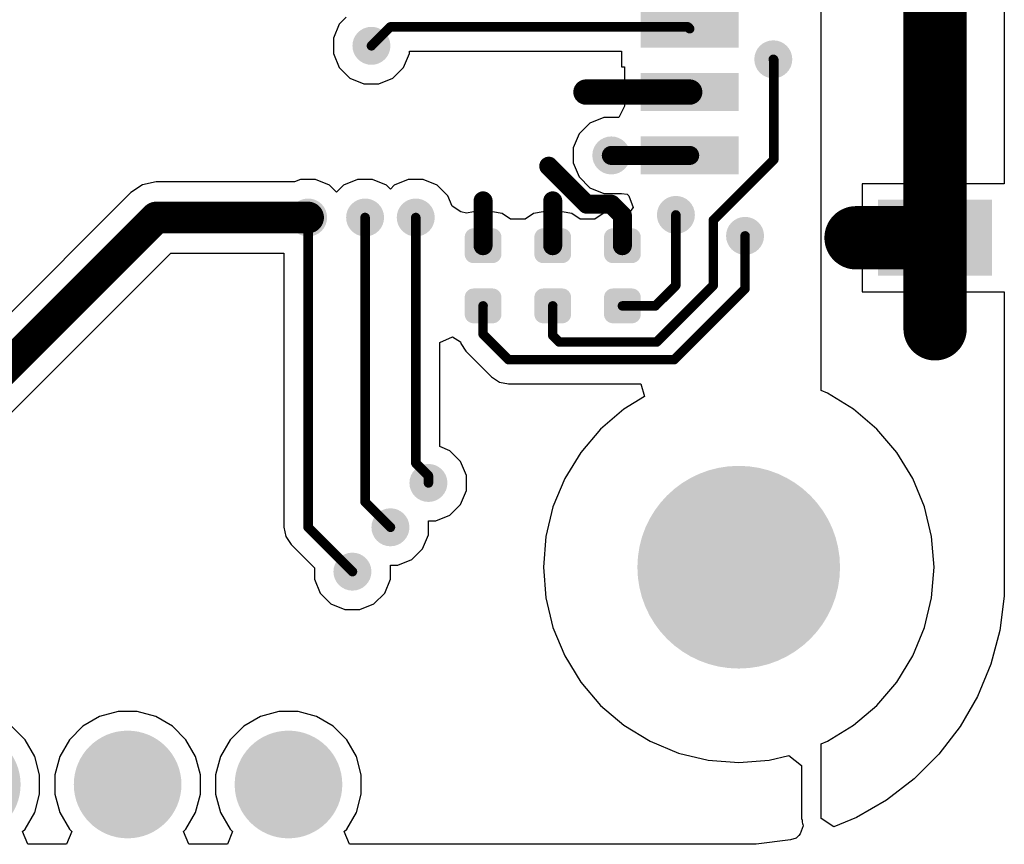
# Model space of a CAD drawing. Header units: inches. Extents: x 0.3 to 40.7, y 0.3 to 25.1.
# Tile 3 of 4: x 25.1 to 40.7, y 0.3 to 13.3. Entities that reach past the tile are written whole.
import ezdxf

# ---------------------------------------------------------------- set-up
doc = ezdxf.new("R2010")
doc.units = ezdxf.units.IN
for name, color, linetype in [('Pad Holes', 156, 'Continuous'), ('TOP', 1, 'Continuous'), ('Via Holes', 16, 'Continuous')]:
    doc.layers.add(name, color=color, linetype=linetype)

# ---------------------------------------------------------------- blocks, each defined once
blk = doc.blocks.new('RES_0402_2671')
at = {"layer": 'TOP'}
h = blk.add_hatch(color=1, dxfattribs=at)
edge = h.paths.add_edge_path()
edge.add_arc((-0.34, -0.15), 0.14, 270, 360)
edge.add_line((-0.2, -0.15), (-0.2, 0.15))
edge.add_arc((-0.34, 0.15), 0.14, 0, 90)
edge.add_line((-0.34, 0.29), (-0.61, 0.29))
edge.add_arc((-0.61, 0.15), 0.14, 90, 180)
edge.add_line((-0.75, 0.15), (-0.75, -0.15))
edge.add_arc((-0.61, -0.15), 0.14, 180, 270)
edge.add_line((-0.61, -0.29), (-0.34, -0.29))
h = blk.add_hatch(color=1, dxfattribs=at)
edge = h.paths.add_edge_path()
edge.add_arc((0.34, 0.15), 0.14, 90, 180)
edge.add_line((0.2, 0.15), (0.2, -0.15))
edge.add_arc((0.34, -0.15), 0.14, 180, 270)
edge.add_line((0.34, -0.29), (0.61, -0.29))
edge.add_arc((0.61, -0.15), 0.14, 270, 360)
edge.add_line((0.75, -0.15), (0.75, 0.15))
edge.add_arc((0.61, 0.15), 0.14, 0, 90)
edge.add_line((0.61, 0.29), (0.34, 0.29))
blk = doc.blocks.new('RES_0402_2673')
at = {"layer": 'TOP'}
h = blk.add_hatch(color=1, dxfattribs=at)
edge = h.paths.add_edge_path()
edge.add_arc((-0.34, -0.15), 0.14, 270, 360)
edge.add_line((-0.2, -0.15), (-0.2, 0.15))
edge.add_arc((-0.34, 0.15), 0.14, 0, 90)
edge.add_line((-0.34, 0.29), (-0.61, 0.29))
edge.add_arc((-0.61, 0.15), 0.14, 90, 180)
edge.add_line((-0.75, 0.15), (-0.75, -0.15))
edge.add_arc((-0.61, -0.15), 0.14, 180, 270)
edge.add_line((-0.61, -0.29), (-0.34, -0.29))
h = blk.add_hatch(color=1, dxfattribs=at)
edge = h.paths.add_edge_path()
edge.add_arc((0.34, 0.15), 0.14, 90, 180)
edge.add_line((0.2, 0.15), (0.2, -0.15))
edge.add_arc((0.34, -0.15), 0.14, 180, 270)
edge.add_line((0.34, -0.29), (0.61, -0.29))
edge.add_arc((0.61, -0.15), 0.14, 270, 360)
edge.add_line((0.75, -0.15), (0.75, 0.15))
edge.add_arc((0.61, 0.15), 0.14, 0, 90)
edge.add_line((0.61, 0.29), (0.34, 0.29))
blk = doc.blocks.new('RES_0402_2675')
at = {"layer": 'TOP'}
h = blk.add_hatch(color=1, dxfattribs=at)
edge = h.paths.add_edge_path()
edge.add_arc((-0.34, -0.15), 0.14, 270, 360)
edge.add_line((-0.2, -0.15), (-0.2, 0.15))
edge.add_arc((-0.34, 0.15), 0.14, 0, 90)
edge.add_line((-0.34, 0.29), (-0.61, 0.29))
edge.add_arc((-0.61, 0.15), 0.14, 90, 180)
edge.add_line((-0.75, 0.15), (-0.75, -0.15))
edge.add_arc((-0.61, -0.15), 0.14, 180, 270)
edge.add_line((-0.61, -0.29), (-0.34, -0.29))
h = blk.add_hatch(color=1, dxfattribs=at)
edge = h.paths.add_edge_path()
edge.add_arc((0.34, 0.15), 0.14, 90, 180)
edge.add_line((0.2, 0.15), (0.2, -0.15))
edge.add_arc((0.34, -0.15), 0.14, 180, 270)
edge.add_line((0.34, -0.29), (0.61, -0.29))
edge.add_arc((0.61, -0.15), 0.14, 270, 360)
edge.add_line((0.75, -0.15), (0.75, 0.15))
edge.add_arc((0.61, 0.15), 0.14, 0, 90)
edge.add_line((0.61, 0.29), (0.34, 0.29))
blk = doc.blocks.new('SM04B_SRSS_TB_LF__SN__F_________1_2680')
at = {"layer": 'TOP'}
for points in [[(-3.4, 2.838), (-2.2, 2.838), (-2.2, 1.038), (-3.4, 1.038)], [(2.2, 2.838), (3.4, 2.838), (3.4, 1.038), (2.2, 1.038)], [(-1.8, -1.162), (-1.2, -1.162), (-1.2, -2.712), (-1.8, -2.712)], [(-0.8, -1.162), (-0.2, -1.162), (-0.2, -2.712), (-0.8, -2.712)], [(0.2, -1.162), (0.8, -1.162), (0.8, -2.712), (0.2, -2.712)], [(1.2, -1.162), (1.8, -1.162), (1.8, -2.712), (1.2, -2.712)]]:
    blk.add_hatch(color=1, dxfattribs=at).paths.add_polyline_path(points)
blk = doc.blocks.new('PIN_HEADER_2_54___VERT__1_8POS_2701')
at = {"layer": 'Pad Holes'}
h = blk.add_hatch(color=7, dxfattribs=at)
edge = h.paths.add_edge_path()
edge.add_arc((6.35, 0), 0.5, 0, 360)
h = blk.add_hatch(color=7, dxfattribs=at)
edge = h.paths.add_edge_path()
edge.add_arc((8.89, 0), 0.5, 0, 360)
at = {"layer": 'TOP'}
h = blk.add_hatch(color=1, dxfattribs=at)
edge = h.paths.add_edge_path()
edge.add_arc((3.81, 0), 0.85, 0, 360)
h = blk.add_hatch(color=1, dxfattribs=at)
edge = h.paths.add_edge_path()
edge.add_arc((6.35, 0), 0.85, 0, 360)
h = blk.add_hatch(color=1, dxfattribs=at)
edge = h.paths.add_edge_path()
edge.add_arc((8.89, 0), 0.85, 0, 360)

msp = doc.modelspace()

# ---------------------------------------------------------------- hatches: boundary and pattern name
at = {"layer": 'Pad Holes'}
h = msp.add_hatch(color=7, dxfattribs=at)
edge = h.paths.add_edge_path()
edge.add_arc((36.5, 4.68), 1.6, 0, 360)
at = {"layer": 'TOP'}
h = msp.add_hatch(color=1, dxfattribs=at)
edge = h.paths.add_edge_path()
edge.add_arc((30.7, 12.91), 0.3, 0, 360)
h = msp.add_hatch(color=1, dxfattribs=at)
edge = h.paths.add_edge_path()
edge.add_arc((37.046, 12.697), 0.3, 0, 360)
h = msp.add_hatch(color=1, dxfattribs=at)
edge = h.paths.add_edge_path()
edge.add_arc((39.596, 12.68), 0.3, 0, 360)
h = msp.add_hatch(color=1, dxfattribs=at)
edge = h.paths.add_edge_path()
edge.add_arc((34.488, 11.18), 0.3, 0, 360)
h = msp.add_hatch(color=1, dxfattribs=at)
edge = h.paths.add_edge_path()
edge.add_arc((29.7, 10.2), 0.3, 0, 360)
h = msp.add_hatch(color=1, dxfattribs=at)
edge = h.paths.add_edge_path()
edge.add_arc((30.6, 10.2), 0.3, 0, 360)
h = msp.add_hatch(color=1, dxfattribs=at)
edge = h.paths.add_edge_path()
edge.add_arc((31.4, 10.2), 0.3, 0, 360)
h = msp.add_hatch(color=1, dxfattribs=at)
edge = h.paths.add_edge_path()
edge.add_arc((35.508, 10.241), 0.3, 0, 360)
h = msp.add_hatch(color=1, dxfattribs=at)
edge = h.paths.add_edge_path()
edge.add_arc((36.6, 9.91), 0.3, 0, 360)
h = msp.add_hatch(color=1, dxfattribs=at)
edge = h.paths.add_edge_path()
edge.add_arc((31.6, 6.01), 0.3, 0, 360)
h = msp.add_hatch(color=1, dxfattribs=at)
edge = h.paths.add_edge_path()
edge.add_arc((36.5, 4.68), 1.5, 0, 360)
h = msp.add_hatch(color=1, dxfattribs=at)
edge = h.paths.add_edge_path()
edge.add_arc((31, 5.31), 0.3, 0, 360)
h = msp.add_hatch(color=1, dxfattribs=at)
edge = h.paths.add_edge_path()
edge.add_arc((30.4, 4.61), 0.3, 0, 360)
at = {"layer": 'Via Holes'}
h = msp.add_hatch(color=7, dxfattribs=at)
edge = h.paths.add_edge_path()
edge.add_arc((30.7, 12.91), 0.15, 0, 360)
h = msp.add_hatch(color=7, dxfattribs=at)
edge = h.paths.add_edge_path()
edge.add_arc((37.046, 12.697), 0.15, 0, 360)
h = msp.add_hatch(color=7, dxfattribs=at)
edge = h.paths.add_edge_path()
edge.add_arc((39.596, 12.68), 0.15, 0, 360)
h = msp.add_hatch(color=7, dxfattribs=at)
edge = h.paths.add_edge_path()
edge.add_arc((34.488, 11.18), 0.15, 0, 360)
h = msp.add_hatch(color=7, dxfattribs=at)
edge = h.paths.add_edge_path()
edge.add_arc((29.7, 10.2), 0.15, 0, 360)
h = msp.add_hatch(color=7, dxfattribs=at)
edge = h.paths.add_edge_path()
edge.add_arc((30.6, 10.2), 0.15, 0, 360)
h = msp.add_hatch(color=7, dxfattribs=at)
edge = h.paths.add_edge_path()
edge.add_arc((31.4, 10.2), 0.15, 0, 360)
h = msp.add_hatch(color=7, dxfattribs=at)
edge = h.paths.add_edge_path()
edge.add_arc((35.508, 10.241), 0.15, 0, 360)
h = msp.add_hatch(color=7, dxfattribs=at)
edge = h.paths.add_edge_path()
edge.add_arc((36.6, 9.91), 0.15, 0, 360)
h = msp.add_hatch(color=7, dxfattribs=at)
edge = h.paths.add_edge_path()
edge.add_arc((31.6, 6.01), 0.15, 0, 360)
h = msp.add_hatch(color=7, dxfattribs=at)
edge = h.paths.add_edge_path()
edge.add_arc((31, 5.31), 0.15, 0, 360)
h = msp.add_hatch(color=7, dxfattribs=at)
edge = h.paths.add_edge_path()
edge.add_arc((30.4, 4.61), 0.15, 0, 360)

# ---------------------------------------------------------------- linework, layer by layer
at = {"layer": 'TOP'}
for p, q in [((37.8, 7.47), (37.8, 17.89)), ((40.694, 14.626), (40.694, 10.734)), ((30.191, 13.25), (30.1, 13.029)), ((30.302, 13.36), (30.191, 13.25)), ((30.1, 13.029), (30.1, 12.791)), ((30.1, 12.791), (30.191, 12.57)), ((31.209, 12.57), (31.3, 12.791)), ((31.3, 12.791), (31.3, 12.828)), ((31.3, 12.828), (34.651, 12.828)), ((34.651, 12.828), (34.651, 12.58)), ((30.191, 12.57), (30.36, 12.401)), ((31.04, 12.401), (31.209, 12.57)), ((34.651, 12.58), (34.697, 12.58)), ((34.697, 12.58), (34.697, 12.28)), ((30.36, 12.401), (30.581, 12.31)), ((30.581, 12.31), (30.819, 12.31)), ((30.819, 12.31), (31.04, 12.401)), ((34.697, 12.28), (35.726, 12.28)), ((35.726, 12.28), (35.726, 12.08)), ((35.726, 12.08), (34.697, 12.08)), ((34.697, 12.08), (34.697, 11.96)), ((34.697, 11.96), (34.607, 11.78)), ((34.148, 11.689), (33.979, 11.52)), ((34.369, 11.78), (34.148, 11.689)), ((34.607, 11.78), (34.369, 11.78)), ((33.979, 11.52), (33.888, 11.299)), ((33.888, 11.299), (33.888, 11.061)), ((33.888, 11.061), (33.979, 10.84)), ((27.3, 10.761), (27.085, 10.718)), ((29.486, 10.761), (27.3, 10.761)), ((29.581, 10.8), (29.486, 10.761)), ((29.819, 10.8), (29.581, 10.8)), ((30.04, 10.709), (29.819, 10.8)), ((30.481, 10.8), (30.26, 10.709)), ((30.719, 10.8), (30.481, 10.8)), ((30.94, 10.709), (30.719, 10.8)), ((31.281, 10.8), (31.06, 10.709)), ((31.519, 10.8), (31.281, 10.8)), ((31.74, 10.709), (31.519, 10.8)), ((33.979, 10.84), (34.148, 10.671)), ((39.501, 10.734), (38.447, 10.734)), ((38.447, 10.734), (38.447, 9.98)), ((39.501, 9.98), (39.501, 10.734)), ((40.694, 10.734), (39.701, 10.734)), ((39.701, 10.734), (39.701, 9.88)), ((26.903, 10.597), (23.948, 7.641)), ((27.085, 10.718), (26.903, 10.597)), ((30.15, 10.599), (30.04, 10.709)), ((30.26, 10.709), (30.15, 10.599)), ((31, 10.649), (30.94, 10.709)), ((31.06, 10.709), (31, 10.649)), ((31.909, 10.54), (31.74, 10.709)), ((34.148, 10.671), (34.369, 10.58)), ((34.369, 10.58), (34.457, 10.58)), ((34.457, 10.58), (34.651, 10.58)), ((34.651, 10.58), (34.651, 10.58)), ((34.651, 10.58), (34.737, 10.567)), ((31.975, 10.379), (31.909, 10.54)), ((34.737, 10.567), (34.764, 10.54)), ((34.764, 10.54), (34.831, 10.359)), ((32.112, 10.291), (31.975, 10.379)), ((32.2, 10.269), (32.112, 10.291)), ((32.313, 10.292), (32.2, 10.269)), ((32.363, 10.292), (32.313, 10.292)), ((32.363, 9.755), (32.363, 10.292)), ((32.613, 10.292), (32.563, 10.292)), ((32.563, 10.292), (32.563, 9.755)), ((32.767, 10.261), (32.613, 10.292)), ((33.413, 10.292), (33.259, 10.261)), ((33.463, 10.292), (33.413, 10.292)), ((33.463, 9.755), (33.463, 10.292)), ((33.713, 10.292), (33.663, 10.292)), ((33.663, 10.292), (33.663, 9.755)), ((33.867, 10.261), (33.713, 10.292)), ((34.513, 10.292), (34.359, 10.261)), ((34.563, 10.292), (34.513, 10.292)), ((34.563, 9.755), (34.563, 10.292)), ((34.78, 10.292), (34.763, 10.292)), ((34.763, 10.292), (34.763, 9.755)), ((34.831, 10.359), (34.78, 10.292)), ((32.897, 10.174), (32.767, 10.261)), ((33.129, 10.174), (32.897, 10.174)), ((33.259, 10.261), (33.129, 10.174)), ((33.997, 10.174), (33.867, 10.261)), ((34.229, 10.174), (33.997, 10.174)), ((34.359, 10.261), (34.229, 10.174)), ((38.447, 9.98), (39.501, 9.98)), ((39.701, 9.88), (39.701, 9.026)), ((32.563, 9.755), (32.363, 9.755)), ((33.663, 9.755), (33.463, 9.755)), ((34.763, 9.755), (34.563, 9.755)), ((39.501, 9.78), (38.447, 9.78)), ((38.447, 9.78), (38.447, 9.026)), ((39.501, 9.026), (39.501, 9.78)), ((24.577, 6.683), (27.532, 9.639)), ((27.532, 9.639), (29.318, 9.639)), ((29.318, 9.639), (29.318, 5.31)), ((38.447, 9.026), (39.501, 9.026)), ((39.701, 9.026), (40.694, 9.026)), ((40.694, 9.026), (40.694, 4.5)), ((31.782, 8.229), (31.981, 8.315)), ((31.981, 8.315), (32.105, 8.235)), ((31.782, 6.584), (31.782, 8.229)), ((32.105, 8.235), (32.11, 8.213)), ((32.11, 8.213), (32.193, 8.088)), ((32.193, 8.088), (32.596, 7.685)), ((32.596, 7.685), (32.72, 7.602)), ((32.72, 7.602), (32.866, 7.573)), ((32.866, 7.573), (34.953, 7.573)), ((34.953, 7.573), (35.01, 7.373)), ((37.9, 7.428), (37.8, 7.47)), ((35.01, 7.373), (34.687, 7.175)), ((38.313, 7.175), (37.9, 7.428)), ((34.687, 7.175), (34.319, 6.861)), ((38.681, 6.861), (38.313, 7.175)), ((34.319, 6.861), (34.005, 6.493)), ((38.995, 6.493), (38.681, 6.861)), ((31.94, 6.519), (31.782, 6.584)), ((32.109, 6.35), (31.94, 6.519)), ((34.005, 6.493), (33.752, 6.08)), ((39.248, 6.08), (38.995, 6.493)), ((32.2, 6.129), (32.109, 6.35)), ((32.2, 5.891), (32.2, 6.129)), ((33.752, 6.08), (33.566, 5.633)), ((39.434, 5.633), (39.248, 6.08)), ((32.109, 5.67), (32.2, 5.891)), ((31.94, 5.501), (32.109, 5.67)), ((33.566, 5.633), (33.454, 5.163)), ((39.547, 5.163), (39.434, 5.633)), ((31.719, 5.41), (31.94, 5.501)), ((29.318, 5.31), (29.347, 5.164)), ((31.6, 5.191), (31.6, 5.41)), ((31.6, 5.41), (31.719, 5.41)), ((29.347, 5.164), (29.43, 5.04)), ((31.509, 4.97), (31.6, 5.191)), ((33.454, 5.163), (33.416, 4.68)), ((39.585, 4.68), (39.547, 5.163)), ((29.43, 5.04), (29.8, 4.669)), ((31.34, 4.801), (31.509, 4.97)), ((29.8, 4.669), (29.8, 4.491)), ((31, 4.491), (31, 4.71)), ((31, 4.71), (31.119, 4.71)), ((31.119, 4.71), (31.34, 4.801)), ((33.416, 4.68), (33.454, 4.197)), ((39.547, 4.197), (39.585, 4.68)), ((29.8, 4.491), (29.891, 4.27)), ((30.909, 4.27), (31, 4.491)), ((40.694, 4.5), (40.694, 4.225)), ((29.891, 4.27), (30.06, 4.101)), ((30.74, 4.101), (30.909, 4.27)), ((40.694, 4.225), (40.622, 3.68)), ((30.06, 4.101), (30.281, 4.01)), ((30.519, 4.01), (30.74, 4.101)), ((33.454, 4.197), (33.566, 3.727)), ((39.434, 3.727), (39.547, 4.197)), ((30.281, 4.01), (30.519, 4.01)), ((33.566, 3.727), (33.752, 3.28)), ((39.248, 3.28), (39.434, 3.727)), ((40.622, 3.68), (40.48, 3.149)), ((33.752, 3.28), (34.005, 2.867)), ((38.995, 2.867), (39.248, 3.28)), ((40.48, 3.149), (40.27, 2.641)), ((34.005, 2.867), (34.319, 2.499)), ((38.681, 2.499), (38.995, 2.867)), ((34.319, 2.499), (34.687, 2.185)), ((38.313, 2.185), (38.681, 2.499)), ((40.27, 2.641), (39.995, 2.165)), ((26.699, 2.4), (26.406, 2.322)), ((27.001, 2.4), (26.699, 2.4)), ((27.294, 2.322), (27.001, 2.4)), ((29.239, 2.4), (28.946, 2.322)), ((29.541, 2.4), (29.239, 2.4)), ((29.834, 2.322), (29.541, 2.4)), ((26.406, 2.322), (26.144, 2.17)), ((27.556, 2.17), (27.294, 2.322)), ((28.946, 2.322), (28.684, 2.17)), ((30.096, 2.17), (29.834, 2.322)), ((34.687, 2.185), (35.1, 1.932)), ((37.9, 1.932), (38.313, 2.185)), ((25.23, 1.956), (25.016, 2.17)), ((26.144, 2.17), (25.93, 1.956)), ((27.77, 1.956), (27.556, 2.17)), ((28.684, 2.17), (28.47, 1.956)), ((30.31, 1.956), (30.096, 2.17)), ((39.995, 2.165), (39.66, 1.729)), ((25.382, 1.694), (25.23, 1.956)), ((25.93, 1.956), (25.778, 1.694)), ((27.922, 1.694), (27.77, 1.956)), ((28.47, 1.956), (28.318, 1.694)), ((30.462, 1.694), (30.31, 1.956)), ((35.1, 1.932), (35.547, 1.746)), ((37.8, 1.89), (37.9, 1.932)), ((37.8, 0.715), (37.8, 1.89)), ((35.547, 1.746), (36.018, 1.633)), ((39.66, 1.729), (39.271, 1.34)), ((25.46, 1.401), (25.382, 1.694)), ((25.778, 1.694), (25.7, 1.401)), ((28, 1.401), (27.922, 1.694)), ((28.318, 1.694), (28.24, 1.401)), ((30.54, 1.401), (30.462, 1.694)), ((36.018, 1.633), (36.5, 1.596)), ((36.5, 1.596), (36.983, 1.633)), ((36.983, 1.633), (37.294, 1.708)), ((37.294, 1.708), (37.494, 1.551)), ((25.46, 1.099), (25.46, 1.401)), ((25.7, 1.401), (25.7, 1.099)), ((28, 1.099), (28, 1.401)), ((28.24, 1.401), (28.24, 1.099)), ((30.54, 1.099), (30.54, 1.401)), ((37.494, 1.551), (37.494, 0.715)), ((39.271, 1.34), (38.835, 1.005)), ((25.382, 0.806), (25.46, 1.099)), ((25.7, 1.099), (25.778, 0.806)), ((27.922, 0.806), (28, 1.099)), ((28.24, 1.099), (28.318, 0.806)), ((30.462, 0.806), (30.54, 1.099)), ((38.835, 1.005), (38.359, 0.73)), ((25.23, 0.544), (25.382, 0.806)), ((25.778, 0.806), (25.93, 0.544)), ((27.77, 0.544), (27.922, 0.806)), ((28.318, 0.806), (28.47, 0.544)), ((30.31, 0.544), (30.462, 0.806)), ((37.494, 0.715), (37.5, 0.686)), ((37.5, 0.686), (37.5, 0.656)), ((37.5, 0.656), (37.508, 0.635)), ((37.508, 0.635), (37.514, 0.617)), ((38, 0.582), (37.8, 0.715)), ((38.359, 0.73), (38, 0.582)), ((25.192, 0.506), (25.23, 0.544)), ((25.275, 0.306), (25.192, 0.506)), ((25.968, 0.506), (25.885, 0.306)), ((25.93, 0.544), (25.968, 0.506)), ((27.732, 0.506), (27.77, 0.544)), ((27.815, 0.306), (27.732, 0.506)), ((28.508, 0.506), (28.425, 0.306)), ((28.47, 0.544), (28.508, 0.506)), ((30.272, 0.506), (30.31, 0.544)), ((30.355, 0.306), (30.272, 0.506)), ((37.469, 0.473), (37.451, 0.447)), ((37.517, 0.598), (37.469, 0.473)), ((37.514, 0.617), (37.517, 0.598)), ((37.32, 0.378), (36.775, 0.306)), ((37.407, 0.401), (37.32, 0.378)), ((37.451, 0.447), (37.407, 0.401)), ((25.885, 0.306), (25.275, 0.306)), ((28.425, 0.306), (27.815, 0.306)), ((36.5, 0.306), (30.355, 0.306)), ((36.775, 0.306), (36.5, 0.306))]:
    msp.add_line(p, q, dxfattribs=at)
for points, const_width in [([(39.601, 9.88), (39.601, 15.48)], 1), ([(30.7, 12.91), (31, 13.21)], 0.15), ([(31, 13.21), (35.696, 13.21)], 0.15), ([(35.696, 13.21), (35.726, 13.18)], 0.15), ([(37.046, 12.697), (37.054, 12.689)], 0.15), ([(37.054, 11.114), (37.054, 12.689)], 0.15), ([(34.088, 12.18), (35.726, 12.18)], 0.4), ([(34.488, 11.18), (35.726, 11.18)], 0.3), ([(33.5, 11.01), (34.1, 10.41)], 0.3), ([(36.098, 10.158), (37.054, 11.114)], 0.15), ([(32.463, 9.755), (32.463, 10.463)], 0.3), ([(33.563, 9.755), (33.563, 10.463)], 0.3), ([(24.18, 7.08), (27.3, 10.2)], 0.5), ([(27.3, 10.2), (29.7, 10.2)], 0.5), ([(34.1, 10.41), (34.487, 10.41)], 0.3), ([(34.487, 10.41), (34.663, 10.234)], 0.3), ([(29.7, 5.31), (29.7, 10.2)], 0.15), ([(30.6, 5.71), (30.6, 10.2)], 0.15), ([(31.4, 6.323), (31.4, 10.2)], 0.15), ([(34.663, 9.755), (34.663, 10.234)], 0.3), ([(35.508, 9.128), (35.508, 10.241)], 0.15), ([(38.353, 9.88), (39.601, 9.88)], 1), ([(39.601, 8.443), (39.601, 9.88)], 1), ([(36.098, 9.129), (36.098, 10.158)], 0.15), ([(36.6, 9.076), (36.6, 9.91)], 0.15), ([(35.184, 8.805), (35.508, 9.128)], 0.15), ([(35.203, 8.234), (36.098, 9.129)], 0.15), ([(35.479, 7.955), (36.6, 9.076)], 0.15), ([(32.463, 8.359), (32.463, 8.805)], 0.15), ([(33.563, 8.337), (33.563, 8.805)], 0.15), ([(34.663, 8.805), (35.184, 8.805)], 0.15), ([(32.463, 8.359), (32.866, 7.955)], 0.15), ([(33.563, 8.337), (33.665, 8.234)], 0.15), ([(33.665, 8.234), (35.203, 8.234)], 0.15), ([(32.866, 7.955), (35.479, 7.955)], 0.15), ([(31.4, 6.323), (31.6, 6.123)], 0.15), ([(31.6, 6.01), (31.6, 6.123)], 0.15), ([(30.6, 5.71), (31, 5.31)], 0.15), ([(29.7, 5.31), (30.4, 4.61)], 0.15)]:
    msp.add_lwpolyline(points, dxfattribs=dict(at, const_width=const_width))
for points, const_width in [([(30.963, 13.21, 1), (31.038, 13.21, 1)], 0.075), ([(30.963, 13.21, 1), (31.038, 13.21, 1)], 0.075), ([(35.658, 13.21, 1), (35.733, 13.21, 1)], 0.075), ([(35.658, 13.21, 1), (35.733, 13.21, 1)], 0.075), ([(35.688, 13.18, 1), (35.763, 13.18, 1)], 0.075), ([(30.663, 12.91, 1), (30.738, 12.91, 1)], 0.075), ([(37.009, 12.697, 1), (37.084, 12.697, 1)], 0.075), ([(37.017, 12.689, 1), (37.092, 12.689, 1)], 0.075), ([(37.017, 12.689, 1), (37.092, 12.689, 1)], 0.075), ([(33.988, 12.18, 1), (34.188, 12.18, 1)], 0.2), ([(35.626, 12.18, 1), (35.826, 12.18, 1)], 0.2), ([(34.413, 11.18, 1), (34.563, 11.18, 1)], 0.15), ([(35.651, 11.18, 1), (35.801, 11.18, 1)], 0.15), ([(33.425, 11.01, 1), (33.575, 11.01, 1)], 0.15), ([(37.017, 11.114, 1), (37.092, 11.114, 1)], 0.075), ([(37.017, 11.114, 1), (37.092, 11.114, 1)], 0.075), ([(32.388, 10.463, 1), (32.538, 10.463, 1)], 0.15), ([(33.488, 10.463, 1), (33.638, 10.463, 1)], 0.15), ([(27.175, 10.2, 1), (27.425, 10.2, 1)], 0.25), ([(27.175, 10.2, 1), (27.425, 10.2, 1)], 0.25), ([(29.575, 10.2, 1), (29.825, 10.2, 1)], 0.25), ([(34.025, 10.41, 1), (34.175, 10.41, 1)], 0.15), ([(34.025, 10.41, 1), (34.175, 10.41, 1)], 0.15), ([(34.412, 10.41, 1), (34.562, 10.41, 1)], 0.15), ([(34.412, 10.41, 1), (34.562, 10.41, 1)], 0.15), ([(29.662, 10.2, 1), (29.737, 10.2, 1)], 0.075), ([(30.562, 10.2, 1), (30.638, 10.2, 1)], 0.075), ([(31.363, 10.2, 1), (31.438, 10.2, 1)], 0.075), ([(34.588, 10.234, 1), (34.738, 10.234, 1)], 0.15), ([(34.588, 10.234, 1), (34.738, 10.234, 1)], 0.15), ([(35.47, 10.241, 1), (35.545, 10.241, 1)], 0.075), ([(38.103, 9.88, 1), (38.603, 9.88, 1)], 0.5), ([(39.351, 9.88, 1), (39.851, 9.88, 1)], 0.5), ([(39.351, 9.88, 1), (39.851, 9.88, 1)], 0.5), ([(39.351, 9.88, 1), (39.851, 9.88, 1)], 0.5), ([(36.061, 10.158, 1), (36.136, 10.158, 1)], 0.075), ([(36.061, 10.158, 1), (36.136, 10.158, 1)], 0.075), ([(36.563, 9.91, 1), (36.638, 9.91, 1)], 0.075), ([(32.388, 9.755, 1), (32.538, 9.755, 1)], 0.15), ([(33.488, 9.755, 1), (33.638, 9.755, 1)], 0.15), ([(34.588, 9.755, 1), (34.738, 9.755, 1)], 0.15), ([(35.47, 9.128, 1), (35.545, 9.128, 1)], 0.075), ([(35.47, 9.128, 1), (35.545, 9.128, 1)], 0.075), ([(36.061, 9.129, 1), (36.136, 9.129, 1)], 0.075), ([(36.061, 9.129, 1), (36.136, 9.129, 1)], 0.075), ([(36.563, 9.076, 1), (36.638, 9.076, 1)], 0.075), ([(36.563, 9.076, 1), (36.638, 9.076, 1)], 0.075), ([(32.426, 8.805, 1), (32.501, 8.805, 1)], 0.075), ([(33.526, 8.805, 1), (33.601, 8.805, 1)], 0.075), ([(34.626, 8.805, 1), (34.701, 8.805, 1)], 0.075), ([(35.147, 8.805, 1), (35.222, 8.805, 1)], 0.075), ([(35.147, 8.805, 1), (35.222, 8.805, 1)], 0.075), ([(39.351, 8.443, 1), (39.851, 8.443, 1)], 0.5), ([(32.426, 8.359, 1), (32.501, 8.359, 1)], 0.075), ([(32.426, 8.359, 1), (32.501, 8.359, 1)], 0.075), ([(33.526, 8.337, 1), (33.601, 8.337, 1)], 0.075), ([(33.526, 8.337, 1), (33.601, 8.337, 1)], 0.075), ([(33.628, 8.234, 1), (33.703, 8.234, 1)], 0.075), ([(33.628, 8.234, 1), (33.703, 8.234, 1)], 0.075), ([(35.166, 8.234, 1), (35.241, 8.234, 1)], 0.075), ([(35.166, 8.234, 1), (35.241, 8.234, 1)], 0.075), ([(32.829, 7.955, 1), (32.904, 7.955, 1)], 0.075), ([(32.829, 7.955, 1), (32.904, 7.955, 1)], 0.075), ([(35.442, 7.955, 1), (35.517, 7.955, 1)], 0.075), ([(35.442, 7.955, 1), (35.517, 7.955, 1)], 0.075), ([(31.363, 6.323, 1), (31.438, 6.323, 1)], 0.075), ([(31.363, 6.323, 1), (31.438, 6.323, 1)], 0.075), ([(31.563, 6.123, 1), (31.638, 6.123, 1)], 0.075), ([(31.563, 6.123, 1), (31.638, 6.123, 1)], 0.075), ([(31.563, 6.01, 1), (31.638, 6.01, 1)], 0.075), ([(30.562, 5.71, 1), (30.638, 5.71, 1)], 0.075), ([(30.562, 5.71, 1), (30.638, 5.71, 1)], 0.075), ([(29.662, 5.31, 1), (29.737, 5.31, 1)], 0.075), ([(29.662, 5.31, 1), (29.737, 5.31, 1)], 0.075), ([(30.963, 5.31, 1), (31.038, 5.31, 1)], 0.075), ([(30.363, 4.61, 1), (30.438, 4.61, 1)], 0.075)]:
    msp.add_lwpolyline(points, format="xyb", close=True, dxfattribs=dict(at, const_width=const_width))

# ---------------------------------------------------------------- block references
at = {"rotation": 270}
for name, p in [('SM04B_SRSS_TB_LF__SN__F_________1_2680', (37.663, 12.68)), ('RES_0402_2673', (32.463, 9.28)), ('RES_0402_2675', (33.563, 9.28)), ('RES_0402_2671', (34.663, 9.28))]:
    msp.add_blockref(name, p, dxfattribs=at)
msp.add_blockref('PIN_HEADER_2_54___VERT__1_8POS_2701', (20.5, 1.25))

doc.saveas('drawing.dxf')
